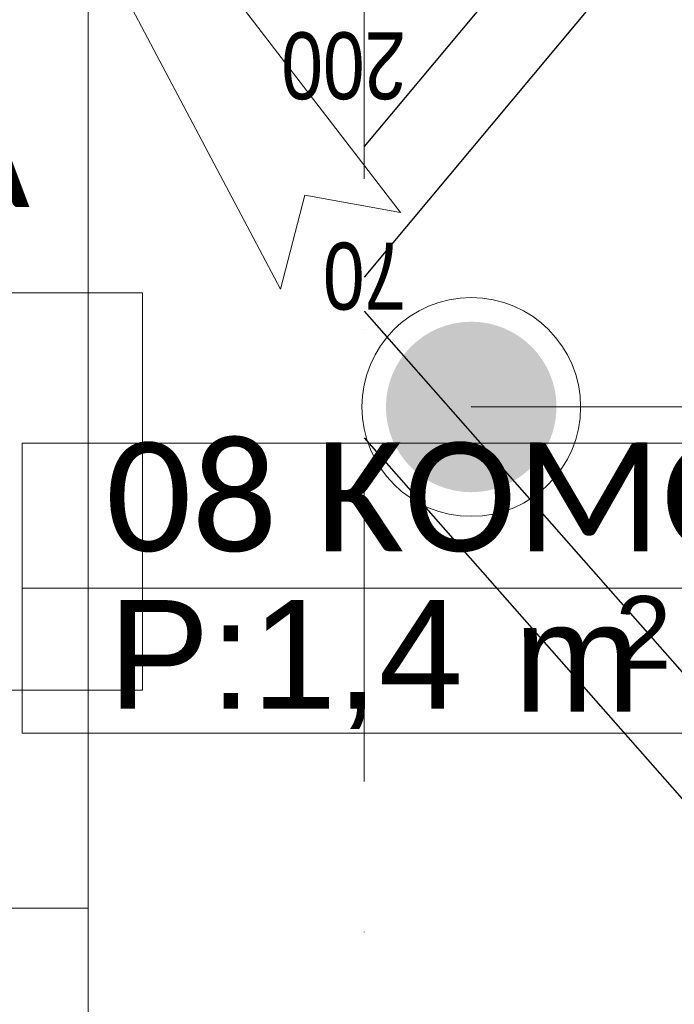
# Model space of a CAD drawing. Header units: centimetres. Extents: x -9388 to 91680, y -1419244 to 50347.
# Tile 107 of 183: x 44868 to 45259, y -709856 to -709268. Entities that reach past the tile are written whole.
import ezdxf
from ezdxf.enums import TextEntityAlignment as Align

# ---------------------------------------------------------------- set-up
doc = ezdxf.new("R2010")
doc.units = ezdxf.units.CM
for name, pattern in [('CENTER', [2, 1.25, -0.25, 0.25, -0.25]), ('Kropki i Kreski', [360, 180, -90, 0, -90]), ('PHANTOM', [2.5, 1.25, -0.25, 0.25, -0.25, 0.25, -0.25])]:
    doc.linetypes.add(name, pattern=pattern)
doc.layers.add('! Strefy Powierzchnie', color=7, linetype='Continuous')
doc.layers.add('Osie', color=7, linetype='Continuous')
for name, color, linetype, lineweight in [('Metryczki pomieszczeń ArchiCADa_Nr_pióra__6', 7, 'Continuous', 13), ('Osie_Nr_pióra__1', 7, 'Continuous', 13), ('Osie_Nr_pióra__4', 7, 'Continuous', 13), ('Q_ks_opis_pion', 3, 'Continuous', 13), ('Q_podkład', 8, 'Continuous', 9), ('Q_strzałki', 3, 'Continuous', 13), ('Strefy_Nr_pióra__132', 255, 'Continuous', 0), ('Ściany wewnętrzne_Nr_pióra__1', 7, 'Continuous', 13)]:
    doc.layers.add(name, color=color, linetype=linetype, lineweight=lineweight)
doc.layers.add('Q_kd', color=7, linetype='PHANTOM', lineweight=30, true_color=0x01ff01)
doc.layers.add('Q_kd_pion', color=7, linetype='CENTER', lineweight=35, true_color=0x34cc00)
doc.layers.add('Q_uwagi', color=7, linetype='Continuous', lineweight=30, true_color=0xff0101, plot=False)
doc.styles.add('GENERATED_STYLE_1', font='calibri.ttf')
doc.styles.add('GENERATED_STYLE_2', font='arial.ttf')
doc.styles.add('GENERATED_STYLE_3', font='calibri.ttf')

# ---------------------------------------------------------------- blocks, each defined once
blk = doc.blocks.new('KOMORA MROŹNICZA_08_4', base_point=(43538.57, -711426.62))
at = {"layer": 'Metryczki pomieszczeń ArchiCADa_Nr_pióra__6', "linetype": 'Continuous'}
for p, q in [((43080.97, -711332.61), (43098.4, -711247.72)), ((43098.4, -711247.72), (44013.61, -711435.72)), ((43063.53, -711417.51), (43080.97, -711332.61)), ((43996.17, -711520.62), (43080.97, -711332.61)), ((43080.97, -711332.61), (43996.17, -711520.62)), ((43978.73, -711605.51), (43063.53, -711417.51))]:
    blk.add_line(p, q, dxfattribs=at)
at = {"layer": 'Metryczki pomieszczeń ArchiCADa_Nr_pióra__6'}
for tag, height, style, p in [('ROOM_NAME', 65, 'GENERATED_STYLE_1', (43147.38, -711257.42)), ('ROOM_AREA', 65, 'GENERATED_STYLE_2', (43129.94, -711350.01)), ('DUMMY_385', 65, 'GENERATED_STYLE_2', (43342.18, -711395.3)), ('DUMMY_386', 43.33, 'GENERATED_STYLE_2', (43427.07, -711408.6))]:
    blk.add_attdef(tag, text='', height=height, rotation=348.3916, dxfattribs=dict(at, style=style)).set_placement(p, align=Align.TOP_LEFT)
blk = doc.blocks.new('KOMORA CHŁODNICZA_07_8', base_point=(42502.57, -710996.55))
at = {"layer": 'Metryczki pomieszczeń ArchiCADa_Nr_pióra__6'}
for tag, height, style, p in [('ROOM_NAME', 65, 'GENERATED_STYLE_1', (42089.87, -710830.24)), ('ROOM_AREA', 65, 'GENERATED_STYLE_2', (42072.44, -710915.53)), ('DUMMY_385', 65, 'GENERATED_STYLE_2', (42284.67, -710960.82)), ('DUMMY_386', 43.33, 'GENERATED_STYLE_2', (42369.56, -710974.12))]:
    blk.add_attdef(tag, text='', height=height, rotation=348.3916, dxfattribs=dict(at, style=style)).set_placement(p, align=Align.TOP_LEFT)
blk = doc.blocks.new('Standardowy znacznik siatki_7')
at = {"layer": 'Osie_Nr_pióra__4', "linetype": 'Kropki i Kreski'}
blk.add_line((1000, 0), (12138.23, 0), dxfattribs=at)
at = {"layer": 'Osie_Nr_pióra__1', "style": 'GENERATED_STYLE_3'}
for tag, p in [('AC_MarkerText_1_0', (-125, 5.72)), ('AC_MarkerText_1_1', (13263.23, 5.72))]:
    blk.add_attdef(tag, text='', height=100, rotation=270, dxfattribs=at).set_placement(p, align=Align.MIDDLE_CENTER)
blk = doc.blocks.new('PAB.01_RZUT PRZYZIEMIA')
at = {"layer": '! Strefy Powierzchnie', "color": 8, "linetype": 'Continuous', "lineweight": 0, "flags": 128}
blk.add_lwpolyline([(44909, -710284.28), (45909, -710284.28), (45909, -708884.28), (44909, -708884.28)], close=True, dxfattribs=at)
at = {"layer": 'Ściany wewnętrzne_Nr_pióra__1', "color": 8, "linetype": 'Continuous', "flags": 128}
blk.add_lwpolyline([(44859, -709098.76), (44909, -709098.76), (44909, -708884.28), (45909, -708884.28), (45909, -710284.28), (44909, -710284.28), (44909, -709798.76), (44859, -709798.76), (44859, -710334.28), (45959, -710334.28), (45959, -708834.28), (44859, -708834.28)], close=True, dxfattribs=at)
at = {"layer": '! Strefy Powierzchnie', "color": 8, "linetype": 'Continuous'}
ref = blk.add_blockref('KOMORA CHŁODNICZA_07_8', (44235.35, -709394.55), dxfattribs=dict(at, rotation=11.60840108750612))
ref.add_attrib('ROOM_NAME', '07 KOMORA CHŁODNICZA', dxfattribs={"layer": 'Metryczki pomieszczeń ArchiCADa_Nr_pióra__6', "color": 7, "height": 65, "rotation": 360, "style": 'GENERATED_STYLE_1'}).set_placement((43797.64, -709314.69), align=Align.TOP_LEFT)
ref = blk.add_blockref('KOMORA MROŹNICZA_08_4', (45336.7, -709607.35), dxfattribs=dict(at, rotation=11.60840108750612))
ref.add_attrib('ROOM_NAME', '08 KOMORA MROŹNICZA', dxfattribs={"layer": 'Metryczki pomieszczeń ArchiCADa_Nr_pióra__6', "color": 7, "height": 65, "rotation": 360, "style": 'GENERATED_STYLE_1'}).set_placement((44919.47, -709520.34), align=Align.TOP_LEFT)
ref.add_attrib('ROOM_AREA', 'P:1,4', dxfattribs={"layer": 'Metryczki pomieszczeń ArchiCADa_Nr_pióra__6', "color": 7, "height": 65, "rotation": 360, "style": 'GENERATED_STYLE_2'}).set_placement((44921.02, -709614.54), align=Align.TOP_LEFT)
ref.add_attrib('DUMMY_385', ' m', dxfattribs={"layer": 'Metryczki pomieszczeń ArchiCADa_Nr_pióra__6', "color": 7, "height": 65, "rotation": 360, "style": 'GENERATED_STYLE_2'}).set_placement((45138.03, -709616.19), align=Align.TOP_LEFT)
ref.add_attrib('DUMMY_386', '2', dxfattribs={"layer": 'Metryczki pomieszczeń ArchiCADa_Nr_pióra__6', "color": 7, "height": 43.33, "rotation": 360, "style": 'GENERATED_STYLE_2'}).set_placement((45223.86, -709612.14), align=Align.TOP_LEFT)
at = {"layer": 'Osie', "color": 8, "linetype": 'Continuous', "zscale": 1000, "rotation": 89.99999713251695}
blk.add_blockref('Standardowy znacznik siatki_7', (45074, -712523.39), dxfattribs=at)
at = {"layer": 'Strefy_Nr_pióra__132', "color": 8, "linetype": 'Continuous', "char_height": 40, "attachment_point": 7, "rotation": 180, "style": 'GENERATED_STYLE_3'}
for s, insert in [('\\A1;{\\W0.800000x;\\fArial|b0|i0|c238|p38;200}', (45099, -709274.61)), ('\\A1;{\\W0.800000x;\\fArial|b0|i0|c238|p38;200}', (45099, -709274.61)), ('\\A1;{\\W0.800000x;\\fArial|b0|i0|c238|p38;70}', (45099, -709400.33)), ('\\A1;{\\W0.800000x;\\fArial|b0|i0|c238|p38;70}', (45099, -709400.33))]:
    blk.add_mtext(s, dxfattribs=dict(at, insert=insert))
blk = doc.blocks.new('A$C03172C92')
at = {"layer": 'Q_kd_pion', "linetype": 'Continuous', "lineweight": 13}
blk.add_hatch(color=256, dxfattribs=at).paths.add_polyline_path([(-62.37, 0, -1), (62.37, 0, -1)], flags=0)
blk.add_circle((0, 0), 80, dxfattribs=at)
blk = doc.blocks.new('A$C674EB6B2')
at = {"layer": 'Q_uwagi', "linetype": 'Continuous'}
for p, q in [((-205.2, -6548.81), (-1049.75, -7560.76)), ((-207.22, -6629.26), (-1049.75, -7638.79)), ((-1049.75, -7659.19), (-255.67, -8561.62)), ((-1049.75, -7734.88), (-257.61, -8635.11))]:
    blk.add_line(p, q, dxfattribs=at)
blk = doc.blocks.new('*U457')
at = {"layer": 'Q_strzałki'}
for p, q in [((0.001006, 0.002669), (0.003962, 0.004863)), ((0.002566, 0.001456), (0.003962, 0.004863)), ((-0.001585, -0.000942), (0.001744, 0.002665)), ((0.001006, 0.002669), (0.002252, 0.002663)), ((0.002566, 0.001456), (0.002252, 0.002663)), ((-0.000293, -0.001945), (0.00238, 0.002171)), ((-0.001585, -0.000942), (-0.000473, -0.000843)), ((-0.000293, -0.001945), (-0.000473, -0.000843))]:
    blk.add_line(p, q, dxfattribs=at)

msp = doc.modelspace()

# ---------------------------------------------------------------- block references
at = {"layer": 'Q_podkład'}
msp.add_blockref('PAB.01_RZUT PRZYZIEMIA', (0, 0), dxfattribs=at)

# ---------------------------------------------------------------- next in the draw order: linework, layer by layer
at = {"layer": 'Q_kd', "ltscale": 300}
msp.add_line((46096.11, -709499.9, 0), (45137.87, -709499.11), dxfattribs=at)
at = {"layer": 'Q_ks_opis_pion', "ltscale": 10}
msp.add_3dface([(44418.99, -709430.81), (44941.49, -709430.81), (44941.49, -709668.31), (44418.99, -709668.31)], dxfattribs=at)

# ---------------------------------------------------------------- next in the draw order: block references
at = {"layer": 'Q_kd_pion', "lineweight": 13, "xscale": 0.8170000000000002, "yscale": -0.8170000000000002, "zscale": 0.8170000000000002, "rotation": 179.9999999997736}
msp.add_blockref('A$C03172C92', (45137.87, -709499.11), dxfattribs=at)
at = {"layer": 'Q_strzałki', "ltscale": 0.1, "extrusion": (0.000246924, 0.000210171, 1), "xscale": -51988.60958037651, "yscale": 51988.60958037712, "zscale": 50000.00000000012, "rotation": 354.8554192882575}
msp.add_blockref('*U457', (45017.89, -709326.7, -137.98), dxfattribs=at)
at = {"layer": 'Q_uwagi'}
msp.add_blockref('A$C674EB6B2', (46123.75, -701782.76), dxfattribs=at)

doc.saveas('drawing.dxf')
